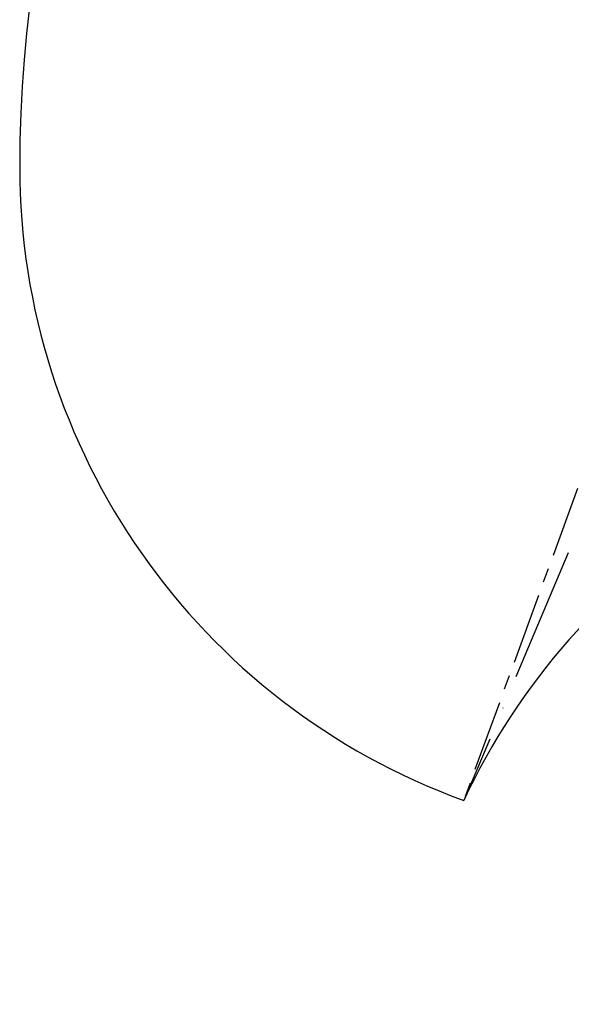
# Model space of a CAD drawing. Header units: millimetres. Extents: x -2031 to 1277, y -458 to 5880.
# Tile 9 of 61: x -1061 to -816, y 3703 to 4142. Entities that reach past the tile are written whole.
import ezdxf

# ---------------------------------------------------------------- set-up
doc = ezdxf.new("R2010")
doc.units = ezdxf.units.MM
doc.header["$LTSCALE"] = 5
doc.linetypes.add('ACAD_ISO10W100', pattern=[18, 12, -3, 0, -3])
doc.linetypes.add('CENTER', pattern=[10.16, 6.35, -1.27, 1.27, -1.27])
doc.layers.add('重要标记', color=1, linetype='Continuous', lineweight=25)

msp = doc.modelspace()

# ---------------------------------------------------------------- linework, layer by layer
at = {"color": 2, "linetype": 'CENTER'}
msp.add_line((-761.093, 4076.401), (-863.827, 3794.141), dxfattribs=at)
at = {"color": 4, "linetype": 'ByBlock'}
for centre, radius, start, end in [((-481.093, 4076.401), 580.375, 320, 180), ((-761.093, 4076.401), 300.375, 180, 250)]:
    msp.add_arc(centre, radius, start, end, dxfattribs=at)
at = {"color": 4, "linetype": 'Continuous'}
msp.add_arc((-591.595, 3667.197), 300.375, 122.29091, 155, dxfattribs=at)
at = {"layer": '重要标记', "color": 2, "linetype": 'ACAD_ISO10W100'}
msp.add_line((-747.272, 4070.573), (-863.827, 3794.141), dxfattribs=at)

doc.saveas('drawing.dxf')
